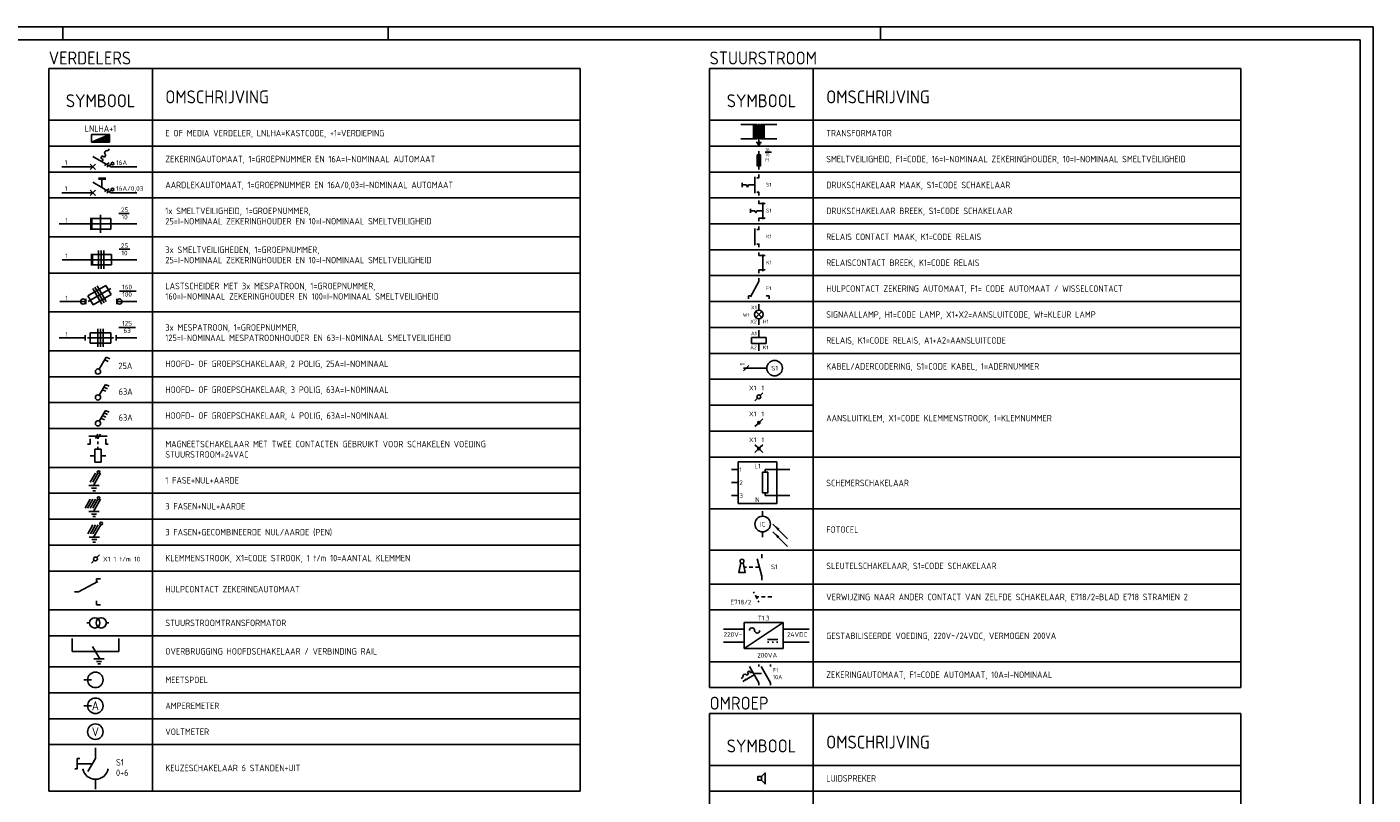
# Model space of a CAD drawing. Extents: x 0 to 841, y -120 to 594.
# Tile 10 of 10: x 322 to 841, y 298 to 594. Entities that reach past the tile are written whole.
import ezdxf
from ezdxf.enums import TextEntityAlignment as Align

# ---------------------------------------------------------------- set-up
doc = ezdxf.new("R2010")
doc.units = 0
doc.header["$LTSCALE"] = 25
doc.header["$MEASUREMENT"] = 0
doc.linetypes.add('HIDDEN', pattern=[0.375, 0.25, -0.125])
doc.layers.get('0').update_dxf_attribs({"linetype": 'CONTINUOUS'})
for name, color, linetype in [('ADERS', 3, 'CONTINUOUS'), ('BEDIENINGSORGAAN', 2, 'CONTINUOUS'), ('E--L$2A-_KADER', 7, 'CONTINUOUS'), ('E--L6112_CEN-LSP', 3, 'CONTINUOUS'), ('E--L6311_LICHTKAST', 3, 'CONTINUOUS'), ('E--L6441_DATACOM', 3, 'CONTINUOUS'), ('E--T6311_TEKST', 2, 'CONTINUOUS'), ('EINDGROEP', 3, 'CONTINUOUS'), ('ELEKTRODE-AARDE', 3, 'CONTINUOUS'), ('GROEPENSCHAKELAAR', 1, 'CONTINUOUS'), ('GROEPENSCHAKELAARS', 3, 'CONTINUOUS'), ('KABELNUMMER', 3, 'CONTINUOUS'), ('KLEMNUMMER', 3, 'CONTINUOUS'), ('KODERING', 2, 'CONTINUOUS'), ('METINGEN', 3, 'CONTINUOUS'), ('PLINE-035', 3, 'CONTINUOUS'), ('RELAIS', 3, 'CONTINUOUS'), ('RELAISKONTAKT', 3, 'CONTINUOUS'), ('SYMBOLS', 3, 'CONTINUOUS'), ('SYMBOOL', 3, 'CONTINUOUS'), ('SYMBOOL-025', 2, 'CONTINUOUS')]:
    doc.layers.add(name, color=color, linetype=linetype)
doc.styles.add('ISO', font='isocp.shx')
doc.styles.get("Standard").update_dxf_attribs({"font": 'ISO.SHX'})

# ---------------------------------------------------------------- blocks, each defined once
blk = doc.blocks.new('BA120710')
at = {"layer": 'E--L6311_LICHTKAST'}
for p, q in [((3.5, 1.5), (-3.5, 1.5)), ((-3.5, 1.5), (-3.5, -1.5)), ((3.5, -1.5), (3.5, 1.5)), ((-3.5, -1.5), (3.5, -1.5))]:
    blk.add_line(p, q, dxfattribs=at)
at = {"layer": 'E--L6311_LICHTKAST', "color": 2}
for p, q in [((3.5, 1.5), (-3.5, -1.5)), ((0, 0), (3.5, 0)), ((0.29, 0.12), (3.5, 0.12)), ((0.58, 0.25), (3.5, 0.25)), ((0.88, 0.38), (3.5, 0.38)), ((1.17, 0.5), (3.5, 0.5)), ((1.46, 0.62), (3.5, 0.62)), ((1.75, 0.75), (3.5, 0.75)), ((2.04, 0.88), (3.5, 0.88)), ((2.33, 1), (3.5, 1)), ((2.62, 1.12), (3.5, 1.12)), ((2.92, 1.25), (3.5, 1.25)), ((3.21, 1.38), (3.5, 1.38)), ((-3.21, -1.38), (3.5, -1.38)), ((-2.92, -1.25), (3.5, -1.25)), ((-2.62, -1.12), (3.5, -1.12)), ((-2.33, -1), (3.5, -1)), ((-2.04, -0.88), (3.5, -0.88)), ((-1.75, -0.75), (3.5, -0.75)), ((-1.46, -0.62), (3.5, -0.62)), ((-1.17, -0.5), (3.5, -0.5)), ((-0.88, -0.38), (3.5, -0.38)), ((-0.58, -0.25), (3.5, -0.25)), ((-0.29, -0.12), (3.5, -0.12))]:
    blk.add_line(p, q, dxfattribs=at)
blk = doc.blocks.new('A1')
at = {"layer": 'E--L$2A-_KADER', "color": 2}
for p, q in [((841, 594), (0, 594)), ((335.5, 594), (335.5, 589)), ((461, 594), (461, 589)), ((651, 594), (651, 589)), ((841, 0), (841, 594))]:
    blk.add_line(p, q, dxfattribs=at)
at = {"layer": 'E--L$2A-_KADER', "color": 4}
for p, q in [((836, 589), (25, 589)), ((836, 5), (836, 589))]:
    blk.add_line(p, q, dxfattribs=at)
blk = doc.blocks.new('GS3P-H')
at = {"layer": 'GROEPENSCHAKELAARS', "color": 1}
for p, q in [((1.5, 0.87), (3.89, 5)), ((2.73, 3), (4.1, 2.36)), ((3.31, 4), (4.68, 3.36)), ((3.89, 5), (5.26, 4.36))]:
    blk.add_line(p, q, dxfattribs=at)
blk.add_circle((1, 0), 1, dxfattribs=at)
at = {"layer": 'GROEPENSCHAKELAARS', "color": 2}
blk.add_attdef('WAARDE-GROEPENSCHAK', (8.99, 0.99), '', height=2.5, dxfattribs=at)
blk = doc.blocks.new('GS2P-H')
at = {"layer": 'GROEPENSCHAKELAAR', "color": 1}
for p, q in [((1.5, 0.87), (4.18, 5.5)), ((4.18, 5.5), (5.55, 4.86)), ((3.6, 4.5), (4.97, 3.86))]:
    blk.add_line(p, q, dxfattribs=at)
blk.add_circle((1, 0), 1, dxfattribs=at)
at = {"layer": 'GROEPENSCHAKELAAR', "color": 2}
blk.add_attdef('WAARDE-GROEPENSCHAK.', (8.9, 0.94), '', height=2.5, dxfattribs=at)
blk = doc.blocks.new('GS4P-H')
at = {"layer": 'GROEPENSCHAKELAARS', "color": 1}
for p, q in [((1.5, 0.87), (3.89, 5)), ((2.15, 2), (3.53, 1.36)), ((2.73, 3), (4.1, 2.36)), ((3.31, 4), (4.68, 3.36)), ((3.89, 5), (5.26, 4.36))]:
    blk.add_line(p, q, dxfattribs=at)
blk.add_circle((1, 0), 1, dxfattribs=at)
at = {"layer": 'GROEPENSCHAKELAARS', "color": 2}
blk.add_attdef('WAARDE-GROEPENSCHAK', (8.99, 0.99), '', height=2.5, dxfattribs=at)
blk = doc.blocks.new('REL-V')
at = {"layer": 'RELAIS'}
for p, q in [((71.75, -4.5), (70, -4.5)), ((71.75, -2), (74.25, -2)), ((71.75, -7), (71.75, -2)), ((74.25, -2), (74.25, -7)), ((74.25, -4.5), (76, -4.5)), ((74.25, -7), (71.75, -7))]:
    blk.add_line(p, q, dxfattribs=at)
at = {"layer": 'RELAIS', "color": 2, "style": 'ISO'}
blk.add_attdef('RELAIS-CODERING', (78, -3.5), '', height=2.5, dxfattribs=at)
blk = doc.blocks.new('1FNPE-H')
at = {"layer": 'ADERS'}
for p, q in [((92, -1.73), (94, 1.73)), ((93, -1.73), (95, 1.73)), ((93.27, -3), (96, 1.73)), ((91.5, -3), (95.5, -3)), ((92.5, -4), (94.5, -4)), ((93, -5), (94, -5))]:
    blk.add_line(p, q, dxfattribs=at)
blk.add_circle((95.25, 2.17), 0.5, dxfattribs=at)
blk = doc.blocks.new('3FNPE-H')
at = {"layer": 'ADERS'}
for p, q in [((90, -1.73), (92, 1.73)), ((91, -1.73), (93, 1.73)), ((92, -1.73), (94, 1.73)), ((93, -1.73), (95, 1.73)), ((93.27, -3), (96, 1.73)), ((91.5, -3), (95.5, -3)), ((92.5, -4), (94.5, -4)), ((93, -5), (94, -5))]:
    blk.add_line(p, q, dxfattribs=at)
blk.add_circle((95.25, 2.17), 0.5, dxfattribs=at)
blk = doc.blocks.new('3FPEN-H')
at = {"layer": 'ADERS'}
for p, q in [((91.08, -1.6), (93.08, 1.87)), ((92.08, -1.6), (94.08, 1.87)), ((93.08, -1.6), (95.08, 1.87)), ((93.34, -2.87), (96.08, 1.87)), ((91.58, -2.87), (95.58, -2.87)), ((92.58, -3.87), (94.58, -3.87)), ((93.08, -4.87), (94.08, -4.87))]:
    blk.add_line(p, q, dxfattribs=at)
blk.add_circle((96.25, 2.33), 0.5, dxfattribs=at)
blk = doc.blocks.new('1702044')
at = {"layer": 'SYMBOOL'}
for p, q in [((-5, 0), (-5, -1.5)), ((5, 0), (5, -1.5)), ((-5, -1.5), (-3.5, -1.5)), ((0, -8.5), (-4, -1)), ((5, -1.5), (3.5, -1.5)), ((0, -10), (0, -8.5))]:
    blk.add_line(p, q, dxfattribs=at)
at = {"layer": 'KODERING'}
for tag, p in [('AANSLKLEM-BOVEN-MAAK', (6, 0)), ('KODE', (3.5, -5.75)), ('KONTAKT-VERWIJZING', (3.5, -5.75))]:
    blk.add_attdef(tag, p, '', height=1.8, dxfattribs=at)
blk.add_attdef('AANSLUITKLEM-ONDER-P', text='', height=1.8, dxfattribs=at).set_placement((-1, -11.75), align=Align.RIGHT)
at = {"layer": 'KODERING', "flags": 1}
for tag, p in [('TYPE', (3.5, -9.25)), ('TYPE-HULP', (3.5, -10.75)), ('FABRIKANT', (3.5, -7.75))]:
    blk.add_attdef(tag, p, '', height=1.2, dxfattribs=at)
blk = doc.blocks.new('STRTR-1F')
at = {"layer": 'METINGEN', "color": 2}
blk.add_line((-4.5, 0), (-1.5, 0), dxfattribs=at)
at = {"layer": 'METINGEN'}
blk.add_circle((0, 0), 3, dxfattribs=at)
blk = doc.blocks.new('AMPERE1F')
at = {"layer": 'METINGEN', "color": 2}
blk.add_line((-4.5, 3), (-1.5, 3), dxfattribs=at)
at = {"layer": 'METINGEN'}
blk.add_circle((0, 3), 3, dxfattribs=at)
at = {"layer": 'METINGEN', "color": 2, "style": 'ISO'}
blk.add_text('A', height=3.5, dxfattribs=at).set_placement((0, 1.25), align=Align.CENTER)
blk = doc.blocks.new('VOLT')
at = {"layer": 'METINGEN'}
blk.add_circle((0, 3), 3, dxfattribs=at)
at = {"layer": 'METINGEN', "color": 2, "style": 'ISO'}
blk.add_text('V', height=3.5, dxfattribs=at).set_placement((0, 1.25), align=Align.CENTER)
blk = doc.blocks.new('OVPE-V')
at = {"layer": 'ADERS', "color": 1}
for p, q in [((-5, -3), (-5, -21)), ((0, -3), (-5, -3)), ((-9.87, -13.92), (-9.87, -12.92)), ((-8.87, -14.42), (-8.87, -12.42)), ((-7.87, -13.66), (-3.13, -10.92)), ((-7.87, -15.42), (-7.87, -11.42)), ((-5, -21), (0, -21))]:
    blk.add_line(p, q, dxfattribs=at)
blk = doc.blocks.new('7210110')
at = {"layer": 'KODERING'}
blk.add_line((3.5, -0.5), (7, -0.5), dxfattribs=at)
at = {"layer": 'SYMBOOL'}
for p in [(0, 0), (0, -8)]:
    blk.add_line(p, (0, -10), dxfattribs=at)
blk.add_lwpolyline([(-1, -2), (1, -2), (1, -8), (-1, -8)], close=True, dxfattribs=at)
at = {"layer": 'KODERING', "style": 'ISO'}
for tag, p in [('INOM-HOUDER', (3.5, 0)), ('INOM-VEILIGHEID', (3.5, -2.75)), ('KODE', (3.5, -5.75))]:
    blk.add_attdef(tag, p, '', height=1.8, dxfattribs=at)
at = {"layer": 'KODERING', "style": 'ISO', "flags": 1}
for tag, p in [('FABRIKANT', (3.5, -7.75)), ('TYPE', (3.5, -9.25))]:
    blk.add_attdef(tag, p, '', height=1.2, dxfattribs=at)
at = {"layer": 'KODERING', "style": 'ISO'}
blk.add_attdef('AANSLUITKLEM-ONDER', text='', height=1.8, dxfattribs=at).set_placement((-1, -11.75), align=Align.RIGHT)
blk = doc.blocks.new('0702A80')
at = {"layer": 'SYMBOOL'}
for points in [[(0, 0), (0, -1.5), (-1, -1.5)], [(-2, -1), (-2, -9)], [(0, -10), (0, -8.5), (-1, -8.5)]]:
    blk.add_lwpolyline(points, dxfattribs=at)
at = {"layer": 'KODERING'}
for tag in ['KODE', 'KONTAKT-VERWIJZING']:
    blk.add_attdef(tag, (3.5, -5.75), '', height=1.8, dxfattribs=at)
blk.add_attdef('AANSLUITKLEM-ONDER', text='', height=1.8, dxfattribs=at).set_placement((-1, -11.75), align=Align.RIGHT)
at = {"layer": 'KODERING', "flags": 1}
for tag, p in [('TYPE', (3.5, -9.25)), ('TYPE-HULP', (3.5, -10.75)), ('FABRIKANT', (3.5, -7.75))]:
    blk.add_attdef(tag, p, '', height=1.2, dxfattribs=at)
blk = doc.blocks.new('0702B10')
at = {"layer": 'SYMBOOL'}
for points in [[(0, 0), (0, -1.5), (3, -1.5)], [(2, -1), (2, -9)], [(0, -10), (0, -8.5), (3, -8.5)]]:
    blk.add_lwpolyline(points, dxfattribs=at)
at = {"layer": 'KODERING'}
for tag in ['KODE', 'KONTAKT-VERWIJZING']:
    blk.add_attdef(tag, (3.5, -5.75), '', height=1.8, dxfattribs=at)
blk.add_attdef('AANSLUITKLEM-ONDER', text='', height=1.8, dxfattribs=at).set_placement((-1, -11.75), align=Align.RIGHT)
at = {"layer": 'KODERING', "flags": 1}
for tag, p in [('TYPE', (3.5, -9.25)), ('TYPE-HULP', (3.5, -10.75)), ('FABRIKANT', (3.5, -7.75))]:
    blk.add_attdef(tag, p, '', height=1.2, dxfattribs=at)
blk = doc.blocks.new('BLOKKEER')
at = {"layer": 'SYMBOLS', "color": 2}
for p, q in [((-6, 1), (-6, -1)), ((-6, 0), (-4, 0)), ((-4, 0), (-3.5, -1)), ((-3.5, -1), (-3, 0)), ((-3, 0), (0, 0))]:
    blk.add_line(p, q, dxfattribs=at)
blk = doc.blocks.new('1702040')
at = {"layer": 'SYMBOOL'}
for p, q in [((0, 0), (0, -1.5)), ((0, -1.5), (-4, -9)), ((-5, -10), (-5, -8.5)), ((-5, -8.5), (-3.5, -8.5)), ((5, -8.5), (3.5, -8.5)), ((5, -10), (5, -8.5))]:
    blk.add_line(p, q, dxfattribs=at)
at = {"layer": 'KODERING', "flags": 1}
for tag, p in [('FABRIKANT', (3.5, -0.25)), ('TYPE', (3.5, -1.75)), ('TYPE-HULP', (3.5, -3.25))]:
    blk.add_attdef(tag, p, '', height=1.2, dxfattribs=at)
at = {"layer": 'KODERING'}
for tag, p in [('KODE', (3.5, -5.75)), ('KONTAKT-VERWIJZING', (3.5, -5.75)), ('AANSLKLEM-ONDER-MAAK', (6, -11.75))]:
    blk.add_attdef(tag, p, '', height=1.8, dxfattribs=at)
blk.add_attdef('AANSLKLEM-ONDER-VERBR', text='', height=1.8, dxfattribs=at).set_placement((-6, -11.75), align=Align.RIGHT)
blk = doc.blocks.new('0810010')
at = {"layer": 'SYMBOOL'}
for points in [[(0, 0), (0, -2.92)], [(0, -7.08), (0, -10)]]:
    blk.add_lwpolyline(points, dxfattribs=at)
blk.add_circle((0, -5), 2.08, dxfattribs=at)
at = {"layer": 'SYMBOOL-025'}
for points in [[(-1.47, -3.53), (1.47, -6.47)], [(1.47, -3.53), (-1.47, -6.47)]]:
    blk.add_lwpolyline(points, dxfattribs=at)
at = {"layer": 'KODERING'}
for tag, p in [('AANSLUITKLEM-BOVEN', (-1, -2.5)), ('KLEUR', (-4.5, -6)), ('AANSLUITKLEM-ONDER', (-1, -9.25))]:
    blk.add_attdef(tag, text='', height=1.8, dxfattribs=at).set_placement(p, align=Align.RIGHT)
at = {"layer": 'KODERING', "flags": 1}
for tag, p in [('TYPE', (2, -12.75)), ('FABRIKANT', (2, -11.25))]:
    blk.add_attdef(tag, p, '', height=1.2, dxfattribs=at)
at = {"layer": 'KODERING'}
blk.add_attdef('KODE', (2, -9.25), '', height=1.8, dxfattribs=at)
blk = doc.blocks.new('0715010')
at = {"layer": 'SYMBOOL'}
for p, q in [((-3.5, -3.5), (3.5, -3.5)), ((-3.5, -6.5), (-3.5, -3.5)), ((3.5, -3.5), (3.5, -6.5)), ((3.5, -6.5), (-3.5, -6.5))]:
    blk.add_line(p, q, dxfattribs=at)
for points in [[(0, -3.5), (0, 0)], [(0, -6.5), (0, -10)]]:
    blk.add_lwpolyline(points, dxfattribs=at)
at = {"layer": 'KODERING'}
for tag, p in [('AANSLUITKLEM-BOVEN', (-1, -2.5)), ('AANSLUITKLEM-ONDER', (-1, -9.25))]:
    blk.add_attdef(tag, text='', height=1.8, dxfattribs=at).set_placement(p, align=Align.RIGHT)
at = {"layer": 'KODERING', "flags": 1}
for tag, p in [('TYPE', (2, -12.75)), ('FABRIKANT', (2, -11.25)), ('TYPE-HULP', (2, -14.25))]:
    blk.add_attdef(tag, p, '', height=1.2, dxfattribs=at)
at = {"layer": 'KODERING'}
blk.add_attdef('KODE', (2, -9.25), '', height=1.8, dxfattribs=at)
blk = doc.blocks.new('0302A10')
at = {"layer": 'SYMBOOL', "const_width": 0.75}
blk.add_lwpolyline([(-0.38, -0.75, 1), (0.38, -0.75, 1)], format="xyb", close=True, dxfattribs=at)
at = {"layer": 'SYMBOOL-025'}
for p, q in [((0.53, -0.22), (1.5, 0.75)), ((-1.5, -2.25), (-0.53, -1.28))]:
    blk.add_line(p, q, dxfattribs=at)
at = {"layer": 'KODERING', "flags": 1}
for tag, p in [('APP-CODE-BOVEN', (3, 10)), ('ADERNR-KL-BOVEN', (3, 8.5)), ('TYPE-KAB-DR-BOVEN', (3, 7)), ('KABELNR-BOVEN', (3, 5.5)), ('APP-CODE-ONDER', (3, -1.5)), ('ADERNR-KL-ONDER', (3, -3)), ('TYPE-KAB-DR-ONDER', (3, -4.5)), ('KABELNR-ONDER', (3, -6))]:
    blk.add_attdef(tag, p, '', height=1.2, dxfattribs=at)
at = {"layer": 'KODERING'}
blk.add_attdef('CODE-KLEMMENSTROOK', text='', height=1.8, dxfattribs=at).set_placement((-1, 1.75), align=Align.RIGHT)
blk.add_attdef('KLEM-NUMMER', (1, 1.75), '', height=1.8, dxfattribs=at)
blk = doc.blocks.new('2302AC0')
at = {"layer": 'SYMBOOL', "const_width": 0.75}
blk.add_lwpolyline([(-0.38, -0.75, 1), (0.38, -0.75, 1)], format="xyb", close=True, dxfattribs=at)
at = {"layer": 'SYMBOOL-025'}
for p, q in [((-0.53, -0.22), (-1.5, 0.75)), ((0.53, -0.22), (1.5, 0.75)), ((-1.5, -2.25), (-0.53, -1.28)), ((1.5, -2.25), (0.53, -1.28))]:
    blk.add_line(p, q, dxfattribs=at)
at = {"layer": 'KODERING', "flags": 1}
for tag, p in [('APP-CODE-BOVEN', (3, 10)), ('ADERNR-KL-BOVEN', (3, 8.5)), ('TYPE-KAB-DR-BOVEN', (3, 7)), ('KABELNR-BOVEN', (3, 5.5)), ('APP-CODE-ONDER', (3, -1.5)), ('ADERNR-KL-ONDER', (3, -3)), ('TYPE-KAB-DR-ONDER', (3, -4.5)), ('KABELNR-ONDER', (3, -6))]:
    blk.add_attdef(tag, p, '', height=1.2, dxfattribs=at)
at = {"layer": 'KODERING'}
blk.add_attdef('CODE-KLEMMENSTROOK', text='', height=1.8, dxfattribs=at).set_placement((-1, 1.75), align=Align.RIGHT)
blk.add_attdef('KLEM-NUMMER', (1, 1.75), '', height=1.8, dxfattribs=at)
blk = doc.blocks.new('2302AA0')
at = {"layer": 'SYMBOOL'}
blk.add_circle((0, -0.75), 0.75, dxfattribs=at)
at = {"layer": 'SYMBOOL-025'}
for p, q in [((0.53, -0.22), (1.5, 0.75)), ((-1.5, -2.25), (-0.53, -1.28))]:
    blk.add_line(p, q, dxfattribs=at)
at = {"layer": 'KODERING', "flags": 1}
for tag, p in [('APP-CODE-BOVEN', (3, 10)), ('ADERNR-KL-BOVEN', (3, 8.5)), ('TYPE-KAB-DR-BOVEN', (3, 7)), ('KABELNR-BOVEN', (3, 5.5)), ('APP-CODE-ONDER', (3, -1.5)), ('ADERNR-KL-ONDER', (3, -3)), ('TYPE-KAB-DR-ONDER', (3, -4.5)), ('KABELNR-ONDER', (3, -6))]:
    blk.add_attdef(tag, p, '', height=1.2, dxfattribs=at)
at = {"layer": 'KODERING'}
blk.add_attdef('CODE-KLEMMENSTROOK', text='', height=1.8, dxfattribs=at).set_placement((-1, 1.75), align=Align.RIGHT)
blk.add_attdef('KLEM-NUMMER', (1, 1.75), '', height=1.8, dxfattribs=at)
blk = doc.blocks.new('0401010')
at = {"layer": 'SYMBOOL'}
for points in [[(0, -1), (0, 0)], [(0, -9), (0, -10)]]:
    blk.add_lwpolyline(points, dxfattribs=at)
blk.add_lwpolyline([(1, -1), (-1, -1), (-1, -9), (1, -9)], close=True, dxfattribs=at)
at = {"layer": 'KODERING'}
for tag, p in [('KODE', (3.5, -5.75)), ('WEERSTANDSWAARDE', (3.5, -8.25))]:
    blk.add_attdef(tag, p, '', height=1.8, dxfattribs=at)
blk.add_attdef('AANSLUITKLEM-ONDER', text='', height=1.8, dxfattribs=at).set_placement((-1, -11.75), align=Align.RIGHT)
at = {"layer": 'KODERING', "flags": 1}
for tag, p in [('FABRIKANT', (3.5, -10.25)), ('TYPE', (3.5, -11.75))]:
    blk.add_attdef(tag, p, '', height=1.2, dxfattribs=at)
blk = doc.blocks.new('0702A70')
at = {"layer": 'SYMBOOL'}
for points in [[(0, 0), (0, -1.5)], [(0, -10), (0, -8.5), (-1.81, -1.74)]]:
    blk.add_lwpolyline(points, dxfattribs=at)
at = {"layer": 'KODERING'}
for tag in ['KODE', 'KONTAKT-VERWIJZING']:
    blk.add_attdef(tag, (3.5, -5.75), '', height=1.8, dxfattribs=at)
blk.add_attdef('AANSLUITKLEM-ONDER-P', text='', height=1.8, dxfattribs=at).set_placement((-1, -11.75), align=Align.RIGHT)
at = {"layer": 'KODERING', "flags": 1}
for tag, p in [('TYPE', (3.5, -9.25)), ('TYPE-HULP', (3.5, -10.75)), ('FABRIKANT', (3.5, -7.75))]:
    blk.add_attdef(tag, p, '', height=1.2, dxfattribs=at)
blk = doc.blocks.new('0213130')
at = {"layer": 'BEDIENINGSORGAAN'}
for p, q in [((-5, 0), (-5.9, 0)), ((-2.5, 0), (-4, 0)), ((0, 0), (-1.5, 0))]:
    blk.add_line(p, q, dxfattribs=at)
blk.add_lwpolyline([(-7.25, 1.75), (-8, -2), (-5.5, -2), (-6.25, 1.75)], dxfattribs=at)
blk.add_circle((-6.75, 2.3125), 0.7526, dxfattribs=at)
blk = doc.blocks.new('KABELNR')
at = {"layer": 'KABELNUMMER', "color": 2}
blk.add_circle((3, 0), 3, dxfattribs=at)
blk = doc.blocks.new('221301A')
at = {"layer": 'BEDIENINGSORGAAN'}
for p, q in [((-7, 2), (-6.75, 1.5)), ((-6.35, 0.7), (-5.65, -0.7)), ((-5, 0), (-6, 0)), ((-2.5, 0), (-4, 0)), ((0, 0), (-1.5, 0)), ((-5.25, -1.5), (-5, -2))]:
    blk.add_line(p, q, dxfattribs=at)
blk = doc.blocks.new('0614030')
at = {"layer": 'SYMBOOL'}
for p, q in [((-7.5, -10), (-7.5, 0)), ((-7.5, 0), (7.5, 0)), ((-7.5, -10), (7.5, 0)), ((7.5, 0), (7.5, -10)), ((-10, -2.5), (-7.5, -2.5)), ((7.5, -2.5), (10, -2.5)), ((-7.5, -7.5), (-10, -7.5)), ((7.5, -10), (-7.5, -10)), ((10, -7.5), (7.5, -7.5))]:
    blk.add_line(p, q, dxfattribs=at)
at = {"layer": 'SYMBOOL-025'}
for p, q in [((1.5, -6.5), (5.5, -6.5)), ((1.5, -7.5), (2, -7.5)), ((3.25, -7.5), (3.75, -7.5)), ((5, -7.5), (5.5, -7.5))]:
    blk.add_line(p, q, dxfattribs=at)
for centre, start, end in [((-4.5, -3), 0, 180), ((-2.5, -3), 180, 0)]:
    blk.add_arc(centre, 1, start, end, dxfattribs=at)
at = {"layer": 'KODERING'}
for tag, p in [('AANSLKLEM-PRIM-BOVEN', (-8.5, -1.5)), ('AANSLKLEM-PRIM-ONDER', (-8.5, -6.5))]:
    blk.add_attdef(tag, text='', height=1.8, dxfattribs=at).set_placement(p, align=Align.RIGHT)
for tag, p in [('AANSLKLEM-SEC-BOVEN', (8.5, -1.5)), ('AANSLKLEM-SEC-ONDER', (8.5, -6.5))]:
    blk.add_attdef(tag, p, '', height=1.8, dxfattribs=at)
blk = doc.blocks.new('B9090710')
at = {"layer": 'E--L6112_CEN-LSP'}
for points in [[(0, 0.707107), (-1.414214, 0.707107), (-1.414214, -0.707107), (0, -0.707107), (0, 0.707107)], [(0, 0.707107), (1.414214, 2.121321), (1.414214, -2.121321), (0, -0.707107)]]:
    blk.add_lwpolyline(points, dxfattribs=at)

msp = doc.modelspace()

# ---------------------------------------------------------------- linework, layer by layer
at = {"color": 3}
for p, q in [((330, 578), (535, 578)), ((330, 299), (330, 578)), ((370, 299), (370, 578)), ((535, 578), (535, 299)), ((585, 578), (790, 578)), ((585, 339), (585, 578)), ((625, 339), (625, 578)), ((790, 578), (790, 339)), ((535, 558), (330, 558)), ((790, 558), (585, 558)), ((790, 339), (585, 339)), ((585, 329), (790, 329)), ((585, 289), (585, 329)), ((625, 289), (625, 329)), ((790, 329), (790, 289)), ((790, 309), (585, 309)), ((535, 299), (330, 299))]:
    msp.add_line(p, q, dxfattribs=at)
at = {"color": 1}
for p, q in [((535, 548), (330, 548)), ((790, 548), (585, 548)), ((535, 538), (330, 538)), ((790, 538), (585, 538)), ((535, 528), (330, 528)), ((790, 528), (585, 528)), ((790, 518), (585, 518)), ((535, 513), (330, 513)), ((790, 508), (585, 508)), ((535, 499), (330, 499)), ((790, 498), (585, 498)), ((535, 484), (330, 484)), ((790, 488), (585, 488)), ((790, 478), (585, 478)), ((535, 469), (330, 469)), ((790, 468), (585, 468)), ((535, 459), (330, 459)), ((790, 458), (585, 458)), ((535, 449), (330, 449)), ((625, 448), (585, 448)), ((535, 439), (330, 439)), ((625, 438), (585, 438)), ((790, 428), (585, 428)), ((535, 424), (330, 424)), ((535, 414), (330, 414)), ((790, 408), (585, 408)), ((535, 404), (330, 404)), ((535, 394), (330, 394)), ((790, 392), (585, 392)), ((535, 384), (330, 384)), ((790, 379), (585, 379)), ((535, 369), (330, 369)), ((790, 369), (585, 369)), ((535, 359), (330, 359)), ((790, 349), (585, 349)), ((535, 347), (330, 347)), ((535, 337), (330, 337)), ((535, 327), (330, 327)), ((535, 317), (330, 317)), ((790, 299), (585, 299))]:
    msp.add_line(p, q, dxfattribs=at)
at = {"layer": 'EINDGROEP', "color": 2}
for p, q in [((352.88, 546.13), (353.38, 547)), ((350.13, 543.39), (350.63, 544.25)), ((351, 542.89), (350.13, 543.39)), ((350.5, 542.02), (351, 542.89)), ((350.63, 544.25), (351.5, 543.75)), ((351.5, 543.75), (352, 544.62)), ((351.57, 540.5), (353.3, 541.5)), ((354.16, 541), (352.43, 540)), ((351.57, 530.5), (353.3, 531.5)), ((354.16, 531), (352.43, 530))]:
    msp.add_line(p, q, dxfattribs=at)
at = {"layer": 'EINDGROEP', "color": 1}
for p, q in [((346, 541), (348, 539)), ((346, 539), (348, 541)), ((354, 540), (347, 544.04)), ((347, 540), (335, 540)), ((350.5, 532.02), (350.5, 535.4)), ((354, 540), (364, 540)), ((347, 530), (335, 530)), ((346, 529), (348, 531)), ((346, 531), (348, 529)), ((354, 530), (347, 534.04)), ((354, 530), (364, 530)), ((345.99, 520), (353.99, 520)), ((349.99, 521.5), (349.99, 514.5)), ((353.99, 520), (353.99, 516)), ((356.99, 522), (360.99, 522)), ((345.97, 518), (334, 518)), ((353.99, 516), (345.99, 516)), ((346.99, 518), (353.99, 518)), ((353.99, 518), (363.99, 518)), ((346.2, 504.1), (335.24, 504.1)), ((346.24, 506.17), (354.24, 506.17)), ((347.24, 504.17), (354.24, 504.17)), ((349.24, 507.67), (349.24, 500.67)), ((350.24, 507.67), (350.24, 500.67)), ((351.24, 507.67), (351.24, 500.67)), ((354.24, 506.17), (354.24, 502.17)), ((354.24, 504.17), (364, 504.17)), ((357.24, 508.17), (361.24, 508.17)), ((354.24, 502.17), (346.24, 502.17)), ((345.13, 490.23), (352.06, 494.23)), ((347.84, 493.53), (351.34, 487.47)), ((348.71, 494.03), (352.21, 487.97)), ((352.06, 494.23), (354.06, 490.77)), ((344.26, 488), (344.26, 489)), ((344.26, 489), (344.26, 487)), ((345.13, 490.23), (347.13, 486.77)), ((345.26, 488), (353.92, 493)), ((346.98, 493.03), (350.48, 486.97)), ((354.06, 490.77), (347.13, 486.77)), ((356.26, 489), (356.26, 487)), ((357.26, 492), (363.76, 492)), ((344.26, 488), (334.24, 488)), ((356.26, 488), (364, 488)), ((357, 478), (363.5, 478)), ((344, 474), (334, 474)), ((344, 475), (344, 473)), ((344, 474), (344, 475)), ((345, 474), (355, 474)), ((346, 476), (346, 472)), ((346, 476), (354, 476)), ((349, 477.5), (349, 470.5)), ((350, 477.5), (350, 470.5)), ((351, 477.5), (351, 470.5)), ((354, 476), (354, 472)), ((356, 475), (356, 473)), ((356, 474), (364, 474)), ((354, 472), (346, 472))]:
    msp.add_line(p, q, dxfattribs=at)
at = {"layer": 'EINDGROEP', "color": 1, "const_width": 1}
for points in [[(352.1, 535.4), (349.1, 535.4)], [(346.49, 516), (346.49, 520)], [(346.74, 502.17), (346.74, 506.17)]]:
    msp.add_lwpolyline(points, dxfattribs=at)
at = {"layer": 'EINDGROEP', "color": 2}
for centre in [(354.6, 541.25), (354.6, 531.25)]:
    msp.add_circle(centre, 0.5, dxfattribs=at)
at = {"layer": 'EINDGROEP', "color": 1}
for centre in [(343.26, 488), (357.26, 488)]:
    msp.add_circle(centre, 1, dxfattribs=at)
at = {"layer": 'EINDGROEP', "color": 2}
msp.add_arc((352.44, 545.38), 0.875, 60, 240, dxfattribs=at)
at = {"layer": 'GROEPENSCHAKELAARS', "color": 2}
for p, q in [((597.93, 342.99), (597.16, 342.55)), ((602.22, 344), (597.76, 341.43)), ((600.04, 344.21), (599.27, 343.77)), ((600.37, 345.43), (599.6, 344.98)), ((599.6, 344.98), (600.04, 344.21)), ((600.81, 344.66), (600.37, 345.43)), ((601.58, 345.1), (600.81, 344.66))]:
    msp.add_line(p, q, dxfattribs=at)
at = {"layer": 'GROEPENSCHAKELAARS'}
for p, q in [((604.02, 340.89), (600.42, 347.11)), ((608.46, 340.89), (604.87, 347.11))]:
    msp.add_line(p, q, dxfattribs=at)
at = {"layer": 'GROEPENSCHAKELAARS', "linetype": 'HIDDEN', "ltscale": 0.5}
msp.add_line((601.96, 344.44), (606.41, 344.44), dxfattribs=at)
at = {"layer": 'GROEPENSCHAKELAARS', "linetype": 'HIDDEN'}
for p, q in [((598.68, 340), (598.68, 340)), ((341.04, 307.63), (340.04, 307.63)), ((341.04, 311.63), (341.04, 307.63)), ((342.04, 311.63), (341.04, 311.63)), ((346.84, 309.63), (341.04, 309.63))]:
    msp.add_line(p, q, dxfattribs=at)
at = {"layer": 'GROEPENSCHAKELAARS'}
msp.add_lwpolyline([(597.76, 341.43, 0, 0.889, 0), (599.09, 342.19, 0.889, 0.889, 0)], format="xyseb", dxfattribs=at)
at = {"layer": 'GROEPENSCHAKELAARS', "color": 2}
msp.add_arc((598.6, 343.38), 0.778, 30, 210, dxfattribs=at)
at = {"layer": 'GROEPENSCHAKELAARS'}
msp.add_arc((348.04, 308.63), 5, 191.537, 348.463, dxfattribs=at)
at = {"layer": 'KABELNUMMER', "color": 1}
for p, q in [((598.08, 461.3), (600.08, 463.3)), ((598.08, 462.3), (607.08, 462.3))]:
    msp.add_line(p, q, dxfattribs=at)
at = {"layer": 'KLEMNUMMER', "color": 2}
for p, q in [((349.64, 390.27), (348.58, 389.2)), ((347.52, 388.14), (346.46, 387.08))]:
    msp.add_line(p, q, dxfattribs=at)
at = {"layer": 'KLEMNUMMER'}
msp.add_circle((348.05, 388.67), 0.75, dxfattribs=at)
at = {"layer": 'PLINE-035'}
for points in [[(345.04, 306.63), (348.04, 311.63), (348.04, 315.78)], [(348.04, 299.76), (348.04, 303.63)]]:
    msp.add_lwpolyline(points, dxfattribs=at)
at = {"layer": 'RELAISKONTAKT', "color": 2}
for p, q in [((348, 435.13), (349, 436.87)), ((349, 435.13), (350, 436.87))]:
    msp.add_line(p, q, dxfattribs=at)
at = {"layer": 'RELAISKONTAKT'}
for p, q in [((346, 433), (345, 433)), ((345.5, 436), (352.5, 436)), ((346, 433), (346, 435)), ((352, 433), (352, 435)), ((352, 433), (353, 433))]:
    msp.add_line(p, q, dxfattribs=at)
at = {"layer": 'RELAISKONTAKT', "color": 1}
for p, q in [((349, 436), (349, 435)), ((349, 434), (349, 433)), ((349, 432), (349, 431))]:
    msp.add_line(p, q, dxfattribs=at)
at = {"layer": 'SYMBOLS'}
for p, q in [((605.46, 405.13), (605.46, 407.13)), ((609.46, 402.13), (615.12, 396.47)), ((605.46, 399.13), (605.46, 397.13)), ((609.46, 399.13), (615.12, 393.47)), ((595.86, 361.59), (590.36, 361.59)), ((615.86, 361.59), (623.36, 361.59)), ((595.86, 356.59), (590.36, 356.59)), ((615.86, 356.59), (623.36, 356.59))]:
    msp.add_line(p, q, dxfattribs=at)
at = {"layer": 'SYMBOLS', "color": 3}
for p, q in [((604, 347.11), (604, 348)), ((608.44, 347.11), (608.44, 348)), ((604, 340.89), (604, 340)), ((608.44, 340.89), (608.44, 340))]:
    msp.add_line(p, q, dxfattribs=at)
at = {"layer": 'SYMBOLS'}
for points in [[(609.46, 402.13, 0, 1, 0), (611.59, 400.01, 1, 1, 0)], [(609.46, 399.13, 0, 1, 0), (611.59, 397.01, 1, 1, 0)]]:
    msp.add_lwpolyline(points, format="xyseb", dxfattribs=at)
msp.add_circle((605.46, 402.13), 3, dxfattribs=at)
at = {"layer": 'SYMBOOL'}
for p, q in [((595.96, 410.13), (595.96, 426.13)), ((595.96, 426.13), (610.96, 426.13)), ((610.96, 426.13), (610.96, 410.13)), ((593.46, 423.13), (595.96, 423.13)), ((606.46, 423.13), (615.96, 423.13)), ((595.96, 418.13), (593.46, 418.13)), ((595.96, 413.13), (593.46, 413.13)), ((615.96, 413.13), (606.46, 413.13)), ((610.96, 410.13), (595.96, 410.13))]:
    msp.add_line(p, q, dxfattribs=at)
for points in [[(597.08, 556.31), (603.31, 556.31), (603.31, 550.77), (597.08, 550.77)], [(601.92, 550.77), (601.92, 556.31)], [(610.92, 556.31), (604.69, 556.31), (604.69, 550.77), (610.92, 550.77)], [(606.08, 550.77), (606.08, 556.31)]]:
    msp.add_lwpolyline(points, dxfattribs=at)
for points in [[(603.31, 550.77), (603.31, 556.31), (601.92, 550.77), (601.92, 556.31)], [(604.69, 550.77), (604.69, 556.31), (606.08, 550.77), (606.08, 556.31)]]:
    msp.add_solid(points, dxfattribs=at)
at = {"layer": 'SYMBOOL-025'}
for p, q in [((604, 556.65), (604, 549.38)), ((602.96, 549.38), (605.04, 549.38)), ((603.31, 548.87), (604.69, 548.87)), ((603.65, 548.35), (604.35, 548.35)), ((345.75, 364), (344.75, 364)), ((352.25, 364), (353.25, 364))]:
    msp.add_line(p, q, dxfattribs=at)
for centre in [(347.75, 364), (350.25, 364)]:
    msp.add_circle(centre, 2, dxfattribs=at)

# ---------------------------------------------------------------- block references
at = {"layer": 'ADERS', "color": 3}
for name, p in [('1FNPE-H', (254, 420)), ('3FNPE-H', (254, 410)), ('3FPEN-H', (254, 400))]:
    msp.add_blockref(name, p, dxfattribs=at)
at = {"layer": 'E--L6112_CEN-LSP', "color": 3}
msp.add_blockref('B9090710', (605, 304), dxfattribs=at)
at = {"layer": 'E--L6311_LICHTKAST', "color": 3}
ref = msp.add_blockref('BA120710', (350, 551), dxfattribs=at)
ref.add_attrib('LICHTVERDEELINRICHTING', 'LNLHA+1', dxfattribs={"layer": 'E--T6311_TEKST', "height": 2.5}).set_placement((350, 553.5), align=Align.CENTER)
at = {"layer": 'E--L6441_DATACOM', "color": 3}
msp.add_blockref('A1', (0, 0), dxfattribs=at)
at = {"layer": 'ELEKTRODE-AARDE', "color": 3, "rotation": 90}
msp.add_blockref('OVPE-V', (336, 358), dxfattribs=at)
at = {"layer": 'GROEPENSCHAKELAARS', "color": 3}
for name, p, values in [('GS2P-H', (348, 461), {'WAARDE-GROEPENSCHAK.': '25A'}), ('GS3P-H', (348, 451), {'WAARDE-GROEPENSCHAK': '63A'}), ('GS4P-H', (348, 441), {'WAARDE-GROEPENSCHAK': '63A'})]:
    msp.add_blockref(name, p, dxfattribs=at).add_auto_attribs(values)
at = {"layer": 'KABELNUMMER'}
ref = msp.add_blockref('KABELNR', (607.08, 462.3), dxfattribs=at)
ref.add_attrib('KNR', 'S1', dxfattribs={"color": 2, "height": 1.8, "style": 'ISO'}).set_placement((610.08, 462.3), align=Align.MIDDLE_CENTER)
at = {"layer": 'METINGEN', "color": 3}
for name, p in [('STRTR-1F', (348, 342)), ('AMPERE1F', (348, 329)), ('VOLT', (348, 319))]:
    msp.add_blockref(name, p, dxfattribs=at)
at = {"layer": 'RELAIS', "color": 3}
msp.add_blockref('REL-V', (276, 433), dxfattribs=at)
at = {"layer": 'SYMBOLS', "color": 3}
ref = msp.add_blockref('7210110', (604, 546), dxfattribs=dict(at, xscale=0.7000000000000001, yscale=0.7000000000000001, zscale=0.7000000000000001))
ref.add_attrib('KODE', 'F1', (606.45, 541.98), dxfattribs={"layer": 'KODERING', "height": 1.26, "style": 'ISO'})
ref.add_attrib('INOM-HOUDER', '16', (606.45, 546), dxfattribs={"layer": 'KODERING', "height": 1.26, "style": 'ISO'})
ref.add_attrib('INOM-VEILIGHEID', '10', (606.45, 544.07), dxfattribs={"layer": 'KODERING', "height": 1.26, "style": 'ISO'})
ref = msp.add_blockref('0702A80', (604, 537), dxfattribs=dict(at, xscale=0.8, yscale=0.8, zscale=0.8))
ref.add_attrib('KODE', 'S1', (606.8, 532.4), dxfattribs={"layer": 'KODERING', "height": 1.44})
at = {"layer": 'SYMBOLS', "color": 3, "xscale": 0.8, "yscale": 0.8, "zscale": 0.8}
for p in [(602.4, 533), (605.6, 523)]:
    msp.add_blockref('BLOKKEER', p, dxfattribs=at)
at = {"layer": 'SYMBOLS', "color": 3}
ref = msp.add_blockref('0702B10', (604, 527), dxfattribs=dict(at, xscale=0.8, yscale=0.8, zscale=0.8))
ref.add_attrib('KODE', 'S1', (606.8, 522.4), dxfattribs={"layer": 'KODERING', "height": 1.44})
ref = msp.add_blockref('0702A80', (604, 517), dxfattribs=dict(at, xscale=0.8, yscale=0.8, zscale=0.8))
ref.add_attrib('KODE', 'K1', (606.8, 512.4), dxfattribs={"layer": 'KODERING', "height": 1.44})
ref = msp.add_blockref('0702B10', (604, 507), dxfattribs=dict(at, xscale=0.8, yscale=0.8, zscale=0.8))
ref.add_attrib('KODE', 'K1', (606.8, 502.4), dxfattribs={"layer": 'KODERING', "height": 1.44})
ref = msp.add_blockref('1702040', (604, 497), dxfattribs=dict(at, xscale=0.8, yscale=0.8, zscale=0.8))
ref.add_attrib('KODE', 'F1', (606.8, 492.4), dxfattribs={"layer": 'KODERING', "height": 1.44})
at = {"layer": 'SYMBOLS', "color": 3, "xscale": 0.8, "yscale": 0.8, "zscale": 0.8}
for name, p, values in [('0810010', (604, 487), {'KODE': 'H1', 'AANSLUITKLEM-BOVEN': 'X1', 'AANSLUITKLEM-ONDER': 'X2', 'KLEUR': 'Wt'}), ('0715010', (604, 477), {'KODE': 'K1', 'AANSLUITKLEM-BOVEN': 'A1', 'AANSLUITKLEM-ONDER': 'A2'})]:
    msp.add_blockref(name, p, dxfattribs=at).add_auto_attribs(values)
at = {"layer": 'SYMBOLS', "color": 3}
for name, p in [('2302AA0', (604, 452)), ('0302A10', (604, 442)), ('2302AC0', (604, 432))]:
    msp.add_blockref(name, p, dxfattribs=at).add_auto_attribs({'CODE-KLEMMENSTROOK': 'X1', 'KLEM-NUMMER': '1'})
at = {"layer": 'SYMBOLS'}
for name, p in [('0401010', (606.46, 423.13)), ('0213130', (604.24, 385.47))]:
    msp.add_blockref(name, p, dxfattribs=at)
ref = msp.add_blockref('0702A70', (605.18, 390.47), dxfattribs=at)
ref.add_attrib('KODE', 'S1', (608.68, 384.72), dxfattribs={"layer": 'KODERING', "height": 1.8})
at = {"layer": 'SYMBOLS', "color": 3, "rotation": 270}
msp.add_blockref('1702044', (350, 376), dxfattribs=at)
at = {"layer": 'SYMBOLS', "color": 3}
msp.add_blockref('221301A', (609, 374), dxfattribs=at)
at = {"layer": 'SYMBOLS'}
ref = msp.add_blockref('0614030', (605.86, 364.09), dxfattribs=at)
ref.add_attrib('KODE', 'T1.3', dxfattribs={"layer": 'KODERING', "height": 1.8}).set_placement((605.86, 365.84), align=Align.MIDDLE)

# ---------------------------------------------------------------- texts
at = {"color": 5, "style": 'ISO'}
for s, p in [('VERDELERS', (330, 579.5)), ('STUURSTROOM', (585, 579.5)), ('OMSCHRIJVING', (375, 564.5)), ('OMSCHRIJVING', (630, 564.5)), ('OMROEP', (585, 330.5)), ('OMSCHRIJVING', (630, 315.5))]:
    msp.add_text(s, height=5, dxfattribs=at).set_placement(p)
for p in [(350, 563), (605, 563), (605, 314)]:
    msp.add_text('SYMBOOL', height=5, dxfattribs=at).set_placement(p, align=Align.CENTER)
at = {"color": 2, "style": 'ISO'}
for s, height, p in [('E OF MEDIA VERDELER, LNLHA=KASTCODE, +1=VERDIEPING', 2.5, (375, 551.75)), ('TRANSFORMATOR', 2.5, (630, 551.75)), ('1', 1.8, (336.16, 540.74)), ('16A', 1.8, (356, 540.74)), ('ZEKERINGAUTOMAAT, 1=GROEPNUMMER EN 16A=I-NOMINAAL AUTOMAAT', 2.5, (375, 541.75)), ('SMELTVEILIGHEID, F1=CODE, 16=I-NOMINAAL ZEKERINGHOUDER, 10=I-NOMINAAL SMELTVEILIGHEID', 2.5, (630, 541.75)), ('1', 1.8, (336.16, 530.74)), ('16A/0,03', 1.8, (356, 530.74)), ('AARDLEKAUTOMAAT, 1=GROEPNUMMER EN 16A/0,03=I-NOMINAAL AUTOMAAT', 2.5, (375, 531.75)), ('DRUKSCHAKELAAR MAAK, S1=CODE SCHAKELAAR', 2.5, (630, 531.75)), ('1', 1.8, (336.4, 518.42)), ('25=I-NOMINAAL ZEKERINGHOUDER EN 10=I-NOMINAAL SMELTVEILIGHEID', 2.5, (375, 517.75)), ('1x SMELTVEILIGHEID, 1=GROEPNUMMER,', 2.5, (375, 521.75)), ('DRUKSCHAKELAAR BREEK, S1=CODE SCHAKELAAR', 2.5, (630, 521.75)), ('RELAIS CONTACT MAAK, K1=CODE RELAIS', 2.5, (630, 511.75)), ('3x SMELTVEILIGHEDEN, 1=GROEPNUMMER,', 2.5, (375, 506.75)), ('1', 1.8, (336.4, 504.74)), ('25=I-NOMINAAL ZEKERINGHOUDER EN 10=I-NOMINAAL SMELTVEILIGHEID', 2.5, (375, 502.75)), ('RELAISCONTACT BREEK, K1=CODE RELAIS', 2.5, (630, 501.75)), ('LASTSCHEIDER MET 3x MESPATROON, 1=GROEPNUMMER,', 2.5, (375, 492.75)), ('HULPCONTACT ZEKERING AUTOMAAT, F1= CODE AUTOMAAT / WISSELCONTACT', 2.5, (630, 491.75)), ('1', 1.8, (336.4, 488.42)), ('160=I-NOMINAAL ZEKERINGHOUDER EN 100=I-NOMINAAL SMELTVEILIGHEID', 2.5, (375, 488.75)), ('SIGNAALLAMP, H1=CODE LAMP, X1+X2=AANSLUITCODE, Wt=KLEUR LAMP', 2.5, (630, 481.75)), ('3x MESPATROON, 1=GROEPNUMMER,', 2.5, (375, 476.75)), ('1', 1.8, (336.4, 474.42)), ('125=I-NOMINAAL MESPATROONHOUDER EN 63=I-NOMINAAL SMELTVEILIGHEID', 2.5, (375, 472.75)), ('RELAIS, K1=CODE RELAIS, A1+A2=AANSLUITCODE', 2.5, (630, 471.75)), ('HOOFD- OF GROEPSCHAKELAAR, 2 POLIG, 25A=I-NOMINAAL', 2.5, (375, 462.75)), ('KABEL/ADERCODERING, S1=CODE KABEL, 1=ADERNUMMER', 2.5, (630, 461.75)), ('HOOFD- OF GROEPSCHAKELAAR, 3 POLIG, 63A=I-NOMINAAL', 2.5, (375, 452.75)), ('HOOFD- OF GROEPSCHAKELAAR, 4 POLIG, 63A=I-NOMINAAL', 2.5, (375, 442.75)), ('AANSLUITKLEM, X1=CODE KLEMMENSTROOK, 1=KLEMNUMMER', 2.5, (630, 441.75)), ('MAGNEETSCHAKELAAR MET TWEE CONTACTEN GEBRUIKT VOOR SCHAKELEN VOEDING', 2.5, (375, 431.75)), ('STUURSTROOM=24VAC', 2.5, (375, 427.75)), ('1 FASE+NUL+AARDE', 2.5, (375, 417.75)), ('SCHEMERSCHAKELAAR', 2.5, (630, 416.75)), ('3 FASEN+NUL+AARDE', 2.5, (375, 407.75)), ('3 FASEN+GECOMBINEERDE NUL/AARDE (PEN)', 2.5, (375, 397.75)), ('FOTOCEL', 2.5, (630, 398.75)), ('KLEMMENSTROOK, X1=CODE STROOK, 1 t/m 10=AANTAL KLEMMEN', 2.5, (375, 387.75)), ('SLEUTELSCHAKELAAR, S1=CODE SCHAKELAAR', 2.5, (630, 384.75)), ('HULPCONTACT ZEKERINGAUTOMAAT', 2.5, (375, 375.75)), ('VERWIJZING NAAR ANDER CONTACT VAN ZELFDE SCHAKELAAR, E718/2=BLAD E718 STRAMIEN 2', 2.5, (630, 372.75)), ('E718/2', 1.8, (593, 371.1)), ('STUURSTROOMTRANSFORMATOR', 2.5, (375, 362.75)), ('GESTABILISEERDE VOEDING, 220V~/24VDC, VERMOGEN 200VA', 2.5, (630, 357.75)), ('OVERBRUGGING HOOFDSCHAKELAAR / VERBINDING RAIL', 2.5, (375, 351.75)), ('MEETSPOEL', 2.5, (375, 340.75)), ('ZEKERINGAUTOMAAT, F1=CODE AUTOMAAT, 10A=I-NOMINAAL', 2.5, (630, 342.75)), ('AMPEREMETER', 2.5, (375, 330.75)), ('VOLTMETER', 2.5, (375, 320.75)), ('KEUZESCHAKELAAR 6 STANDEN+UIT', 2.5, (375, 306.75)), ('LUIDSPREKER', 2.5, (630, 302.75))]:
    msp.add_text(s, height=height, dxfattribs=at).set_placement(p)
for s, p in [('25', (359.28, 522.51)), ('10', (359.28, 519.72)), ('25', (359.24, 508.64)), ('10', (359.24, 505.84)), ('160', (360.24, 492.71)), ('100', (360.24, 489.91)), ('125', (360.24, 478.71)), ('63', (360.24, 475.91))]:
    msp.add_text(s, height=1.8, dxfattribs=at).set_placement(p, align=Align.CENTER)
at = {"layer": 'GROEPENSCHAKELAARS', "color": 2, "style": 'ISO'}
for s, height, p in [('X1 1 t/m 10', 1.8, (350.96, 387.71)), ('S1', 2.5, (355.96, 308.92)), ('0+6', 2.5, (355.96, 304.92))]:
    msp.add_text(s, height=height, dxfattribs=at).set_placement(p)
at = {"layer": 'SYMBOLS', "color": 2, "style": 'ISO'}
msp.add_text('1', height=1.8, rotation=90, dxfattribs=at).set_placement((598.54, 463.3))
for s, height, p in [('1', 1.8, (596.46, 422.17)), ('2', 1.8, (596.46, 417.17)), ('3', 1.8, (596.46, 412.17)), ('IC', 1.8, (604.46, 401.17)), ('220V~', 1.8, (590.38, 358.63)), ('24VDC', 1.8, (614.9, 358.63)), ('200VA', 1.8, (603.38, 350.63)), ('10A', 1.6, (609.35, 342.26)), ('F1', 1.6, (609.35, 344.92))]:
    msp.add_text(s, height=height, dxfattribs=at).set_placement(p)
for s, p in [('L1', (603.46, 423.63)), ('N', (603.46, 410.63))]:
    msp.add_text(s, height=1.8, dxfattribs=at).set_placement(p, align=Align.CENTER)

doc.saveas('drawing.dxf')
